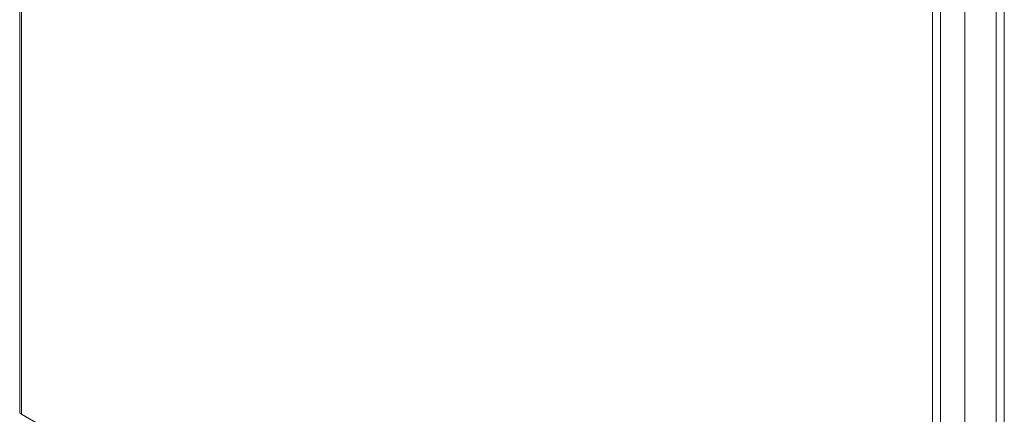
# Model space of a CAD drawing. Header units: inches. Extents: x 3 to 371, y 8 to 234.
# Tile 35 of 51: x 326.18 to 345.13, y 97.59 to 105.2. Entities that reach past the tile are written whole.
import ezdxf

# ---------------------------------------------------------------- set-up
doc = ezdxf.new("R2010")
doc.units = ezdxf.units.IN
doc.header["$LTSCALE"] = 22
doc.header["$MEASUREMENT"] = 0
doc.layers.add('Visible (ANSI)', color=7, linetype='Continuous', lineweight=5)
doc.layers.add('Visible Narrow (ANSI)', color=7, linetype='Continuous', lineweight=5)

msp = doc.modelspace()

# ---------------------------------------------------------------- linework, layer by layer
at = {"layer": 'Visible (ANSI)'}
for p, q in [((326.1765, 142.522), (326.1765, 97.6323)), ((344.3707, 132.6528), (344.3707, 87.7485))]:
    msp.add_line(p, q, dxfattribs=at)
msp.add_open_spline([(326.2087, 97.5948), (326.1883, 97.6041), (326.1769, 97.6182), (326.1766, 97.6323)], degree=3, dxfattribs=at)
at = {"layer": 'Visible Narrow (ANSI)'}
for p, q in [((326.2087, 142.47), (326.2087, 97.5948)), ((343.7485, 87.4942), (343.7485, 132.3695)), ((343.904, 132.384), (343.904, 87.4797)), ((344.9783, 87.7652), (344.9783, 131.9209)), ((345.1338, 131.9209), (345.1338, 87.7652)), ((326.2087, 97.5948), (343.7485, 87.4942))]:
    msp.add_line(p, q, dxfattribs=at)

doc.saveas('drawing.dxf')
